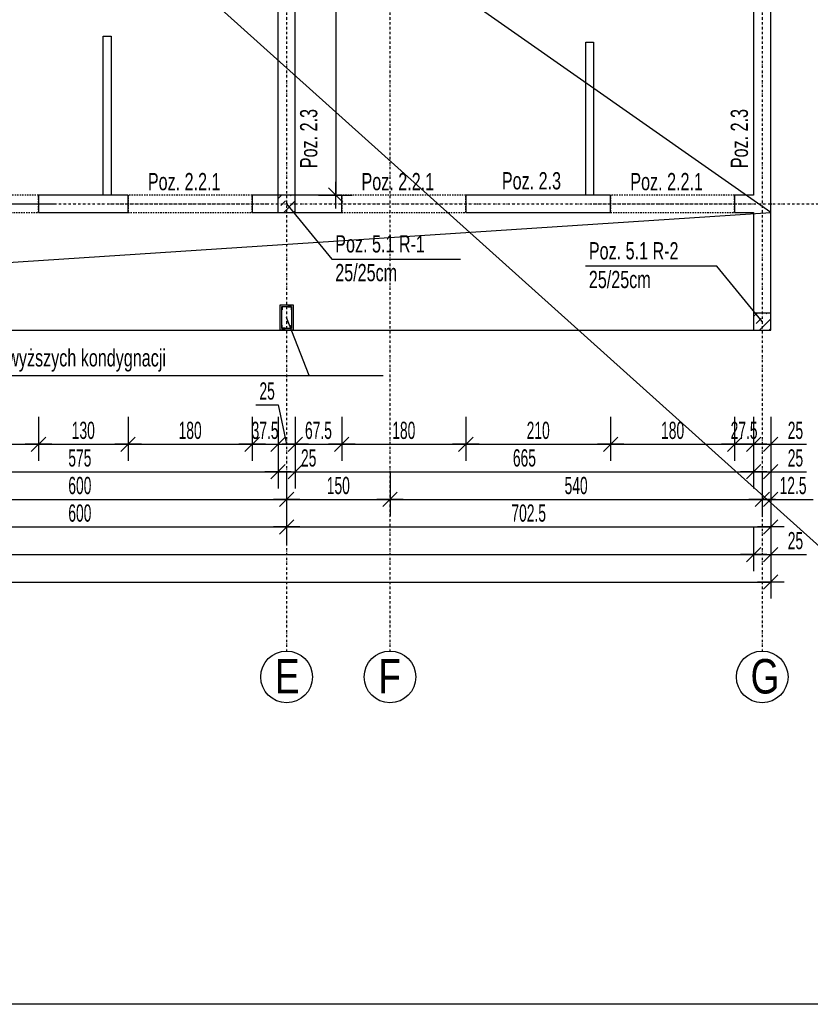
# Model space of a CAD drawing. Header units: millimetres. Extents: x 4959 to 18685, y -2779 to 1721.
# Tile 34 of 41: x 16785 to 17932, y -2278 to -850. Entities that reach past the tile are written whole.
import ezdxf

# ---------------------------------------------------------------- set-up
doc = ezdxf.new("R2010")
doc.units = ezdxf.units.MM
doc.header["$LTSCALE"] = 10
doc.linetypes.add('MO', pattern=[0.7, 0.35, -0.17, 0.01, -0.17])
doc.linetypes.add('MP', pattern=[0.36, 0.2, -0.16])
for name, color, linetype in [('BA_prg', 3, 'Continuous'), ('BA_szr', 1, 'Continuous'), ('BA_txs', 2, 'Continuous'), ('BA_wym', 1, 'Continuous'), ('BD_lpm', 1, 'MP'), ('BD_osm', 1, 'MO'), ('BD_txs', 2, 'Continuous'), ('BD_wic', 1, 'Continuous'), ('BD_wig', 3, 'Continuous'), ('BZ_odn', 1, 'Continuous'), ('BZ_txs', 2, 'Continuous')]:
    doc.layers.add(name, color=color, linetype=linetype)
doc.styles.add('BIKTS', font='bikromsw.shx', dxfattribs={"width": 0.8})
doc.styles.add('BIKWYM', font='bikromsw.shx', dxfattribs={"width": 0.6})
doc.dimstyles.new('BA_KR_100_cm', dxfattribs={"dimtxt": 25, "dimasz": 1.666667, "dimexe": 24, "dimexo": 0, "dimgap": 0, "dimtad": 0, "dimdec": 1, "dimrnd": 0.5, "dimzin": 9, "dimdsep": 46, "dimtxsty": 'BIKWYM', "dimblk": 'WYM-KR', "dimcen": 0, "dimdle": 20, "dimclrd": 256, "dimclre": 256, "dimclrt": 2, "dimadec": 0, "dimazin": 0, "dimtfac": 0.033333, "dimtdec": 1, "dimtmove": 0, "dimatfit": 3, "dimldrblk": 'WYM-KR', "dimfxl": 25, "dimfxlon": 1, "dimtvp": 0.8, "dimtolj": 1, "dimarcsym": 0})
doc.dimstyles.new('BZ_ST_100_cm', dxfattribs={"dimtxt": 25, "dimasz": 1.666667, "dimexe": 24, "dimexo": 0, "dimgap": 0, "dimtad": 0, "dimdec": 1, "dimrnd": 0.5, "dimdsep": 46, "dimtxsty": 'BIKWYM', "dimblk": 'WYM-ST', "dimcen": 0, "dimdle": 20, "dimclrd": 256, "dimclre": 256, "dimclrt": 7, "dimadec": 0, "dimazin": 0, "dimtfac": 0.033333, "dimtdec": 1, "dimtix": 1, "dimtmove": 2, "dimatfit": 3, "dimldrblk": 'WYM-ST', "dimfxl": 25, "dimfxlon": 1, "dimtvp": 0.8, "dimtolj": 1, "dimtzin": 0, "dimarcsym": 0})

# ---------------------------------------------------------------- blocks, each defined once
blk = doc.blocks.new('WYM-ST')
blk.add_hatch(color=256).paths.add_polyline_path([(-13, 2.88), (0, 0), (-13, -2.88)])
blk.add_lwpolyline([(0, 0), (-13, 2.88), (-13, -2.88), (0, 0)])
blk = doc.blocks.new('WYM-KR')
at = {"linetype": 'ByBlock'}
blk.add_line((11.52, 0), (-11.52, 0), dxfattribs=at)
at = {"color": 7, "linetype": 'ByBlock'}
blk.add_line((6.24, 6.24), (-6.24, -6.24), dxfattribs=at)
blk = doc.blocks.new('*D585')
at = {"layer": 'BA_wym', "lineweight": -2}
for p, q in [((16632.5, -1425.8), (16632.5, -1489.8)), ((16812.5, -1425.8), (16812.5, -1489.8)), ((16634.1, -1465.8), (16810.8, -1465.8))]:
    blk.add_line(p, q, dxfattribs=at)
at = {"layer": 'Defpoints', "color": 0}
for p in [(16632.5, -1129.4), (16812.5, -1129.4), (16812.5, -1465.8)]:
    blk.add_point(p, dxfattribs=at)
at = {"layer": 'BA_wym', "lineweight": -2, "xscale": 1.666666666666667, "yscale": 1.666666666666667, "zscale": 1.666666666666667, "rotation": 180}
blk.add_blockref('WYM-KR', (16632.5, -1465.8), dxfattribs=at)
at = {"layer": 'BA_wym', "lineweight": -2, "xscale": 1.666666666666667, "yscale": 1.666666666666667, "zscale": 1.666666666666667}
blk.add_blockref('WYM-KR', (16812.5, -1465.8), dxfattribs=at)
at = {"layer": 'BA_wym', "color": 2, "insert": (16722.5, -1445.8), "char_height": 25, "attachment_point": 5, "style": 'BIKWYM'}
blk.add_mtext('\\A1;180', dxfattribs=at)
blk = doc.blocks.new('*D586')
at = {"layer": 'BA_wym', "lineweight": -2}
for p, q in [((16812.5, -1425.8), (16812.5, -1489.8)), ((16942.5, -1425.8), (16942.5, -1489.8)), ((16814.1, -1465.8), (16940.8, -1465.8))]:
    blk.add_line(p, q, dxfattribs=at)
at = {"layer": 'Defpoints', "color": 0}
for p in [(16812.5, -1129.4), (16942.5, -1129.4), (16942.5, -1465.8)]:
    blk.add_point(p, dxfattribs=at)
at = {"layer": 'BA_wym', "lineweight": -2, "xscale": 1.666666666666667, "yscale": 1.666666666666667, "zscale": 1.666666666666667, "rotation": 180}
blk.add_blockref('WYM-KR', (16812.5, -1465.8), dxfattribs=at)
at = {"layer": 'BA_wym', "lineweight": -2, "xscale": 1.666666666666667, "yscale": 1.666666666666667, "zscale": 1.666666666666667}
blk.add_blockref('WYM-KR', (16942.5, -1465.8), dxfattribs=at)
at = {"layer": 'BA_wym', "color": 2, "insert": (16877.5, -1445.8), "char_height": 25, "attachment_point": 5, "style": 'BIKWYM'}
blk.add_mtext('\\A1;130', dxfattribs=at)
blk = doc.blocks.new('*D587')
at = {"layer": 'BA_wym', "lineweight": -2}
for p, q in [((16942.5, -1425.8), (16942.5, -1489.8)), ((17122.5, -1425.8), (17122.5, -1489.8)), ((16944.1, -1465.8), (17120.8, -1465.8))]:
    blk.add_line(p, q, dxfattribs=at)
at = {"layer": 'Defpoints', "color": 0}
for p in [(16942.5, -1129.4), (17122.5, -1129.4), (17122.5, -1465.8)]:
    blk.add_point(p, dxfattribs=at)
at = {"layer": 'BA_wym', "lineweight": -2, "xscale": 1.666666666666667, "yscale": 1.666666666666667, "zscale": 1.666666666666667, "rotation": 180}
blk.add_blockref('WYM-KR', (16942.5, -1465.8), dxfattribs=at)
at = {"layer": 'BA_wym', "lineweight": -2, "xscale": 1.666666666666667, "yscale": 1.666666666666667, "zscale": 1.666666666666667}
blk.add_blockref('WYM-KR', (17122.5, -1465.8), dxfattribs=at)
at = {"layer": 'BA_wym', "color": 2, "insert": (17032.5, -1445.8), "char_height": 25, "attachment_point": 5, "style": 'BIKWYM'}
blk.add_mtext('\\A1;180', dxfattribs=at)
blk = doc.blocks.new('*D588')
at = {"layer": 'BA_wym', "lineweight": -2}
for p, q in [((17122.5, -1425.8), (17122.5, -1489.8)), ((17160, -1425.8), (17160, -1489.8)), ((17120.8, -1465.8), (17119.1, -1465.8)), ((17122.5, -1465.8), (17160, -1465.8)), ((17161.6, -1465.8), (17163.3, -1465.8))]:
    blk.add_line(p, q, dxfattribs=at)
at = {"layer": 'Defpoints', "color": 0}
for p in [(17160, -1128), (17122.5, -1129.4), (17160, -1465.8)]:
    blk.add_point(p, dxfattribs=at)
at = {"layer": 'BA_wym', "lineweight": -2, "xscale": 1.666666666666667, "yscale": 1.666666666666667, "zscale": 1.666666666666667}
blk.add_blockref('WYM-KR', (17122.5, -1465.8), dxfattribs=at)
at = {"layer": 'BA_wym', "lineweight": -2, "xscale": 1.666666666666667, "yscale": 1.666666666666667, "zscale": 1.666666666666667, "rotation": 180}
blk.add_blockref('WYM-KR', (17160, -1465.8), dxfattribs=at)
at = {"layer": 'BA_wym', "color": 2, "insert": (17141.2, -1445.8), "char_height": 25, "attachment_point": 5, "style": 'BIKWYM'}
blk.add_mtext('\\A1;37.5', dxfattribs=at)
blk = doc.blocks.new('*D589')
at = {"layer": 'BA_wym', "lineweight": -2}
for p, q in [((17128, -1408.7), (17160.4, -1408.7)), ((17160.4, -1408.7), (17172.5, -1465.8)), ((17160, -1425.8), (17160, -1489.8)), ((17185, -1425.8), (17185, -1489.8)), ((17161.6, -1465.8), (17183.3, -1465.8))]:
    blk.add_line(p, q, dxfattribs=at)
at = {"layer": 'Defpoints', "color": 0}
for p in [(17160, -1128), (17185, -1129.4), (17185, -1465.8)]:
    blk.add_point(p, dxfattribs=at)
at = {"layer": 'BA_wym', "lineweight": -2, "xscale": 1.666666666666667, "yscale": 1.666666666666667, "zscale": 1.666666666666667, "rotation": 180}
blk.add_blockref('WYM-KR', (17160, -1465.8), dxfattribs=at)
at = {"layer": 'BA_wym', "lineweight": -2, "xscale": 1.666666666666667, "yscale": 1.666666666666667, "zscale": 1.666666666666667}
blk.add_blockref('WYM-KR', (17185, -1465.8), dxfattribs=at)
at = {"layer": 'BA_wym', "color": 2, "insert": (17144.2, -1388.7), "char_height": 25, "attachment_point": 5, "style": 'BIKWYM'}
blk.add_mtext('\\A1;25', dxfattribs=at)
blk = doc.blocks.new('*D590')
at = {"layer": 'BA_wym', "lineweight": -2}
for p, q in [((17185, -1425.8), (17185, -1489.8)), ((17252.5, -1425.8), (17252.5, -1489.8)), ((17186.6, -1465.8), (17250.8, -1465.8))]:
    blk.add_line(p, q, dxfattribs=at)
at = {"layer": 'Defpoints', "color": 0}
for p in [(17185, -1129.4), (17252.5, -1129.4), (17252.5, -1465.8)]:
    blk.add_point(p, dxfattribs=at)
at = {"layer": 'BA_wym', "lineweight": -2, "xscale": 1.666666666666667, "yscale": 1.666666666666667, "zscale": 1.666666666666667, "rotation": 180}
blk.add_blockref('WYM-KR', (17185, -1465.8), dxfattribs=at)
at = {"layer": 'BA_wym', "lineweight": -2, "xscale": 1.666666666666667, "yscale": 1.666666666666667, "zscale": 1.666666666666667}
blk.add_blockref('WYM-KR', (17252.5, -1465.8), dxfattribs=at)
at = {"layer": 'BA_wym', "color": 2, "insert": (17218.7, -1445.8), "char_height": 25, "attachment_point": 5, "style": 'BIKWYM'}
blk.add_mtext('\\A1;67.5', dxfattribs=at)
blk = doc.blocks.new('*D591')
at = {"layer": 'BA_wym', "lineweight": -2}
for p, q in [((17252.5, -1425.8), (17252.5, -1489.8)), ((17432.5, -1425.8), (17432.5, -1489.8)), ((17254.1, -1465.8), (17430.8, -1465.8))]:
    blk.add_line(p, q, dxfattribs=at)
at = {"layer": 'Defpoints', "color": 0}
for p in [(17252.5, -1129.4), (17432.5, -1129.4), (17432.5, -1465.8)]:
    blk.add_point(p, dxfattribs=at)
at = {"layer": 'BA_wym', "lineweight": -2, "xscale": 1.666666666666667, "yscale": 1.666666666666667, "zscale": 1.666666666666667, "rotation": 180}
blk.add_blockref('WYM-KR', (17252.5, -1465.8), dxfattribs=at)
at = {"layer": 'BA_wym', "lineweight": -2, "xscale": 1.666666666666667, "yscale": 1.666666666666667, "zscale": 1.666666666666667}
blk.add_blockref('WYM-KR', (17432.5, -1465.8), dxfattribs=at)
at = {"layer": 'BA_wym', "color": 2, "insert": (17342.5, -1445.8), "char_height": 25, "attachment_point": 5, "style": 'BIKWYM'}
blk.add_mtext('\\A1;180', dxfattribs=at)
blk = doc.blocks.new('*D592')
at = {"layer": 'BA_wym', "lineweight": -2}
for p, q in [((17432.5, -1425.8), (17432.5, -1489.8)), ((17642.5, -1425.8), (17642.5, -1489.8)), ((17434.1, -1465.8), (17640.8, -1465.8))]:
    blk.add_line(p, q, dxfattribs=at)
at = {"layer": 'Defpoints', "color": 0}
for p in [(17432.5, -1129.4), (17642.5, -1129.4), (17642.5, -1465.8)]:
    blk.add_point(p, dxfattribs=at)
at = {"layer": 'BA_wym', "lineweight": -2, "xscale": 1.666666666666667, "yscale": 1.666666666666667, "zscale": 1.666666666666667, "rotation": 180}
blk.add_blockref('WYM-KR', (17432.5, -1465.8), dxfattribs=at)
at = {"layer": 'BA_wym', "lineweight": -2, "xscale": 1.666666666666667, "yscale": 1.666666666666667, "zscale": 1.666666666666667}
blk.add_blockref('WYM-KR', (17642.5, -1465.8), dxfattribs=at)
at = {"layer": 'BA_wym', "color": 2, "insert": (17537.5, -1445.8), "char_height": 25, "attachment_point": 5, "style": 'BIKWYM'}
blk.add_mtext('\\A1;210', dxfattribs=at)
blk = doc.blocks.new('*D593')
at = {"layer": 'BA_wym', "lineweight": -2}
for p, q in [((17642.5, -1425.8), (17642.5, -1489.8)), ((17822.5, -1425.8), (17822.5, -1489.8)), ((17644.1, -1465.8), (17820.8, -1465.8))]:
    blk.add_line(p, q, dxfattribs=at)
at = {"layer": 'Defpoints', "color": 0}
for p in [(17642.5, -1129.4), (17822.5, -1129.4), (17822.5, -1465.8)]:
    blk.add_point(p, dxfattribs=at)
at = {"layer": 'BA_wym', "lineweight": -2, "xscale": 1.666666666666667, "yscale": 1.666666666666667, "zscale": 1.666666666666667, "rotation": 180}
blk.add_blockref('WYM-KR', (17642.5, -1465.8), dxfattribs=at)
at = {"layer": 'BA_wym', "lineweight": -2, "xscale": 1.666666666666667, "yscale": 1.666666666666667, "zscale": 1.666666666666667}
blk.add_blockref('WYM-KR', (17822.5, -1465.8), dxfattribs=at)
at = {"layer": 'BA_wym', "color": 2, "insert": (17732.5, -1445.8), "char_height": 25, "attachment_point": 5, "style": 'BIKWYM'}
blk.add_mtext('\\A1;180', dxfattribs=at)
blk = doc.blocks.new('*D594')
at = {"layer": 'BA_wym', "lineweight": -2}
for p, q in [((17822.5, -1425.8), (17822.5, -1489.8)), ((17850, -1425.8), (17850, -1489.8)), ((17820.8, -1465.8), (17819.1, -1465.8)), ((17822.5, -1465.8), (17850, -1465.8)), ((17851.6, -1465.8), (17853.3, -1465.8))]:
    blk.add_line(p, q, dxfattribs=at)
at = {"layer": 'Defpoints', "color": 0}
for p in [(17822.5, -1129.4), (17850, -1300.4), (17850, -1465.8)]:
    blk.add_point(p, dxfattribs=at)
at = {"layer": 'BA_wym', "lineweight": -2, "xscale": 1.666666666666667, "yscale": 1.666666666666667, "zscale": 1.666666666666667}
blk.add_blockref('WYM-KR', (17822.5, -1465.8), dxfattribs=at)
at = {"layer": 'BA_wym', "lineweight": -2, "xscale": 1.666666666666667, "yscale": 1.666666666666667, "zscale": 1.666666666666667, "rotation": 180}
blk.add_blockref('WYM-KR', (17850, -1465.8), dxfattribs=at)
at = {"layer": 'BA_wym', "color": 2, "insert": (17836.2, -1445.8), "char_height": 25, "attachment_point": 5, "style": 'BIKWYM'}
blk.add_mtext('\\A1;27.5', dxfattribs=at)
blk = doc.blocks.new('*D331')
at = {"layer": 'BA_wym', "lineweight": -2}
for p, q in [((17850, -1425.8), (17850, -1489.8)), ((17875, -1425.8), (17875, -1489.8)), ((17848.3, -1465.8), (17846.6, -1465.8)), ((17850, -1465.8), (17875, -1465.8)), ((17876.6, -1465.8), (17926.9, -1465.8))]:
    blk.add_line(p, q, dxfattribs=at)
at = {"layer": 'Defpoints', "color": 0}
for p in [(17850, -1300.4), (17875, -1300.4), (17875, -1465.8)]:
    blk.add_point(p, dxfattribs=at)
at = {"layer": 'BA_wym', "lineweight": -2, "xscale": 1.666666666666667, "yscale": 1.666666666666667, "zscale": 1.666666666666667}
blk.add_blockref('WYM-KR', (17850, -1465.8), dxfattribs=at)
at = {"layer": 'BA_wym', "lineweight": -2, "xscale": 1.666666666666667, "yscale": 1.666666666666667, "zscale": 1.666666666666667, "rotation": 180}
blk.add_blockref('WYM-KR', (17875, -1465.8), dxfattribs=at)
at = {"layer": 'BA_wym', "color": 2, "insert": (17910.7, -1445.8), "char_height": 25, "attachment_point": 5, "style": 'BIKWYM'}
blk.add_mtext('\\A1;25', dxfattribs=at)
blk = doc.blocks.new('*D337')
at = {"layer": 'BA_wym', "lineweight": -2}
for p, q in [((16585, -1465.8), (16585, -1529.8)), ((17160, -1465.8), (17160, -1529.8)), ((16586.6, -1505.8), (17158.3, -1505.8))]:
    blk.add_line(p, q, dxfattribs=at)
at = {"layer": 'Defpoints', "color": 0}
for p in [(16585, -1104.4), (17160, -1104.4), (17160, -1505.8)]:
    blk.add_point(p, dxfattribs=at)
at = {"layer": 'BA_wym', "lineweight": -2, "xscale": 1.666666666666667, "yscale": 1.666666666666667, "zscale": 1.666666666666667, "rotation": 180}
blk.add_blockref('WYM-KR', (16585, -1505.8), dxfattribs=at)
at = {"layer": 'BA_wym', "lineweight": -2, "xscale": 1.666666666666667, "yscale": 1.666666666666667, "zscale": 1.666666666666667}
blk.add_blockref('WYM-KR', (17160, -1505.8), dxfattribs=at)
at = {"layer": 'BA_wym', "color": 2, "insert": (16872.5, -1485.8), "char_height": 25, "attachment_point": 5, "style": 'BIKWYM'}
blk.add_mtext('\\A1;575', dxfattribs=at)
blk = doc.blocks.new('*D338')
at = {"layer": 'BA_wym', "lineweight": -2}
for p, q in [((17160, -1465.8), (17160, -1529.8)), ((17185, -1465.8), (17185, -1529.8)), ((17158.3, -1505.8), (17156.6, -1505.8)), ((17160, -1505.8), (17185, -1505.8)), ((17186.6, -1505.8), (17220.7, -1505.8))]:
    blk.add_line(p, q, dxfattribs=at)
at = {"layer": 'Defpoints', "color": 0}
for p in [(17160, -1104.4), (17185, -1104.4), (17185, -1505.8)]:
    blk.add_point(p, dxfattribs=at)
at = {"layer": 'BA_wym', "lineweight": -2, "xscale": 1.666666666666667, "yscale": 1.666666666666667, "zscale": 1.666666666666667}
blk.add_blockref('WYM-KR', (17160, -1505.8), dxfattribs=at)
at = {"layer": 'BA_wym', "lineweight": -2, "xscale": 1.666666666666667, "yscale": 1.666666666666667, "zscale": 1.666666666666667, "rotation": 180}
blk.add_blockref('WYM-KR', (17185, -1505.8), dxfattribs=at)
at = {"layer": 'BA_wym', "color": 2, "insert": (17204.5, -1485.8), "char_height": 25, "attachment_point": 5, "style": 'BIKWYM'}
blk.add_mtext('\\A1;25', dxfattribs=at)
blk = doc.blocks.new('*D339')
at = {"layer": 'BA_wym', "lineweight": -2}
for p, q in [((17185, -1465.8), (17185, -1529.8)), ((17850, -1465.8), (17850, -1529.8)), ((17186.6, -1505.8), (17848.3, -1505.8))]:
    blk.add_line(p, q, dxfattribs=at)
at = {"layer": 'Defpoints', "color": 0}
for p in [(17185, -1104.4), (17850, -1300.4), (17850, -1505.8)]:
    blk.add_point(p, dxfattribs=at)
at = {"layer": 'BA_wym', "lineweight": -2, "xscale": 1.666666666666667, "yscale": 1.666666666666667, "zscale": 1.666666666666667, "rotation": 180}
blk.add_blockref('WYM-KR', (17185, -1505.8), dxfattribs=at)
at = {"layer": 'BA_wym', "lineweight": -2, "xscale": 1.666666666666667, "yscale": 1.666666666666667, "zscale": 1.666666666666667}
blk.add_blockref('WYM-KR', (17850, -1505.8), dxfattribs=at)
at = {"layer": 'BA_wym', "color": 2, "insert": (17517.5, -1485.8), "char_height": 25, "attachment_point": 5, "style": 'BIKWYM'}
blk.add_mtext('\\A1;665', dxfattribs=at)
blk = doc.blocks.new('*D340')
at = {"layer": 'BA_wym', "lineweight": -2}
for p, q in [((17850, -1465.8), (17850, -1529.8)), ((17875, -1465.8), (17875, -1529.8)), ((17848.3, -1505.8), (17846.6, -1505.8)), ((17850, -1505.8), (17875, -1505.8)), ((17876.6, -1505.8), (17926.9, -1505.8))]:
    blk.add_line(p, q, dxfattribs=at)
at = {"layer": 'Defpoints', "color": 0}
for p in [(17850, -1300.4), (17875, -1300.4), (17875, -1505.8)]:
    blk.add_point(p, dxfattribs=at)
at = {"layer": 'BA_wym', "lineweight": -2, "xscale": 1.666666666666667, "yscale": 1.666666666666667, "zscale": 1.666666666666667}
blk.add_blockref('WYM-KR', (17850, -1505.8), dxfattribs=at)
at = {"layer": 'BA_wym', "lineweight": -2, "xscale": 1.666666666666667, "yscale": 1.666666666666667, "zscale": 1.666666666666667, "rotation": 180}
blk.add_blockref('WYM-KR', (17875, -1505.8), dxfattribs=at)
at = {"layer": 'BA_wym', "color": 2, "insert": (17910.7, -1485.8), "char_height": 25, "attachment_point": 5, "style": 'BIKWYM'}
blk.add_mtext('\\A1;25', dxfattribs=at)
blk = doc.blocks.new('*D345')
at = {"layer": 'BA_wym', "lineweight": -2}
for p, q in [((16572.5, -1505.8), (16572.5, -1569.8)), ((17172.5, -1505.8), (17172.5, -1569.8)), ((16574.1, -1545.8), (17170.8, -1545.8))]:
    blk.add_line(p, q, dxfattribs=at)
at = {"layer": 'Defpoints', "color": 0}
for p in [(16572.5, -1129.4), (17172.5, -1129.4), (17172.5, -1545.8)]:
    blk.add_point(p, dxfattribs=at)
at = {"layer": 'BA_wym', "lineweight": -2, "xscale": 1.666666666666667, "yscale": 1.666666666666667, "zscale": 1.666666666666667, "rotation": 180}
blk.add_blockref('WYM-KR', (16572.5, -1545.8), dxfattribs=at)
at = {"layer": 'BA_wym', "lineweight": -2, "xscale": 1.666666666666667, "yscale": 1.666666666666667, "zscale": 1.666666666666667}
blk.add_blockref('WYM-KR', (17172.5, -1545.8), dxfattribs=at)
at = {"layer": 'BA_wym', "color": 2, "insert": (16872.5, -1525.8), "char_height": 25, "attachment_point": 5, "style": 'BIKWYM'}
blk.add_mtext('\\A1;600', dxfattribs=at)
blk = doc.blocks.new('*D346')
at = {"layer": 'BA_wym', "lineweight": -2}
for p, q in [((17172.5, -1505.8), (17172.5, -1569.8)), ((17322.5, -1505.8), (17322.5, -1569.8)), ((17174.1, -1545.8), (17320.8, -1545.8))]:
    blk.add_line(p, q, dxfattribs=at)
at = {"layer": 'Defpoints', "color": 0}
for p in [(17322.5, -1023.8), (17172.5, -1129.4), (17322.5, -1545.8)]:
    blk.add_point(p, dxfattribs=at)
at = {"layer": 'BA_wym', "lineweight": -2, "xscale": 1.666666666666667, "yscale": 1.666666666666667, "zscale": 1.666666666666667, "rotation": 180}
blk.add_blockref('WYM-KR', (17172.5, -1545.8), dxfattribs=at)
at = {"layer": 'BA_wym', "lineweight": -2, "xscale": 1.666666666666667, "yscale": 1.666666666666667, "zscale": 1.666666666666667}
blk.add_blockref('WYM-KR', (17322.5, -1545.8), dxfattribs=at)
at = {"layer": 'BA_wym', "color": 2, "insert": (17247.5, -1525.8), "char_height": 25, "attachment_point": 5, "style": 'BIKWYM'}
blk.add_mtext('\\A1;150', dxfattribs=at)
blk = doc.blocks.new('*D347')
at = {"layer": 'BA_wym', "lineweight": -2}
for p, q in [((17322.5, -1505.8), (17322.5, -1569.8)), ((17862.5, -1505.8), (17862.5, -1569.8)), ((17324.1, -1545.8), (17860.8, -1545.8))]:
    blk.add_line(p, q, dxfattribs=at)
at = {"layer": 'Defpoints', "color": 0}
for p in [(17322.5, -1129.6), (17862.5, -1133.6), (17862.5, -1545.8)]:
    blk.add_point(p, dxfattribs=at)
at = {"layer": 'BA_wym', "lineweight": -2, "xscale": 1.666666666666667, "yscale": 1.666666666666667, "zscale": 1.666666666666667, "rotation": 180}
blk.add_blockref('WYM-KR', (17322.5, -1545.8), dxfattribs=at)
at = {"layer": 'BA_wym', "lineweight": -2, "xscale": 1.666666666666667, "yscale": 1.666666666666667, "zscale": 1.666666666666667}
blk.add_blockref('WYM-KR', (17862.5, -1545.8), dxfattribs=at)
at = {"layer": 'BA_wym', "color": 2, "insert": (17592.5, -1525.8), "char_height": 25, "attachment_point": 5, "style": 'BIKWYM'}
blk.add_mtext('\\A1;540', dxfattribs=at)
blk = doc.blocks.new('*D348')
at = {"layer": 'BA_wym', "lineweight": -2}
for p, q in [((17862.5, -1505.8), (17862.5, -1569.8)), ((17875, -1505.8), (17875, -1569.8)), ((17860.8, -1545.8), (17859.1, -1545.8)), ((17862.5, -1545.8), (17875, -1545.8)), ((17876.6, -1545.8), (17936.4, -1545.8))]:
    blk.add_line(p, q, dxfattribs=at)
at = {"layer": 'Defpoints', "color": 0}
for p in [(17862.5, -1027.8), (17875, -1300.4), (17875, -1545.8)]:
    blk.add_point(p, dxfattribs=at)
at = {"layer": 'BA_wym', "lineweight": -2, "xscale": 1.666666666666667, "yscale": 1.666666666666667, "zscale": 1.666666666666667}
blk.add_blockref('WYM-KR', (17862.5, -1545.8), dxfattribs=at)
at = {"layer": 'BA_wym', "lineweight": -2, "xscale": 1.666666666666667, "yscale": 1.666666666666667, "zscale": 1.666666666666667, "rotation": 180}
blk.add_blockref('WYM-KR', (17875, -1545.8), dxfattribs=at)
at = {"layer": 'BA_wym', "color": 2, "insert": (17907.3, -1525.8), "char_height": 25, "attachment_point": 5, "style": 'BIKWYM'}
blk.add_mtext('\\A1;12.5', dxfattribs=at)
blk = doc.blocks.new('*D351')
at = {"layer": 'BA_wym', "lineweight": -2}
for p, q in [((16572.5, -1545.8), (16572.5, -1609.8)), ((17172.5, -1545.8), (17172.5, -1609.8)), ((16574.1, -1585.8), (17170.8, -1585.8))]:
    blk.add_line(p, q, dxfattribs=at)
at = {"layer": 'Defpoints', "color": 0}
for p in [(16572.5, -1151.5), (17172.5, -1263.4), (17172.5, -1585.8)]:
    blk.add_point(p, dxfattribs=at)
at = {"layer": 'BA_wym', "lineweight": -2, "xscale": 1.666666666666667, "yscale": 1.666666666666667, "zscale": 1.666666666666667, "rotation": 180}
blk.add_blockref('WYM-KR', (16572.5, -1585.8), dxfattribs=at)
at = {"layer": 'BA_wym', "lineweight": -2, "xscale": 1.666666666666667, "yscale": 1.666666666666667, "zscale": 1.666666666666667}
blk.add_blockref('WYM-KR', (17172.5, -1585.8), dxfattribs=at)
at = {"layer": 'BA_wym', "color": 2, "insert": (16872.5, -1565.8), "char_height": 25, "attachment_point": 5, "style": 'BIKWYM'}
blk.add_mtext('\\A1;600', dxfattribs=at)
blk = doc.blocks.new('*D352')
at = {"layer": 'BA_wym', "lineweight": -2}
for p, q in [((17172.5, -1545.8), (17172.5, -1609.8)), ((17875, -1545.8), (17875, -1609.8)), ((17174.1, -1585.8), (17873.3, -1585.8))]:
    blk.add_line(p, q, dxfattribs=at)
at = {"layer": 'Defpoints', "color": 0}
for p in [(17172.5, -1263.4), (17875, -1300.4), (17875, -1585.8)]:
    blk.add_point(p, dxfattribs=at)
at = {"layer": 'BA_wym', "lineweight": -2, "xscale": 1.666666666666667, "yscale": 1.666666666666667, "zscale": 1.666666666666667, "rotation": 180}
blk.add_blockref('WYM-KR', (17172.5, -1585.8), dxfattribs=at)
at = {"layer": 'BA_wym', "lineweight": -2, "xscale": 1.666666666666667, "yscale": 1.666666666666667, "zscale": 1.666666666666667}
blk.add_blockref('WYM-KR', (17875, -1585.8), dxfattribs=at)
at = {"layer": 'BA_wym', "color": 2, "insert": (17523.7, -1565.8), "char_height": 25, "attachment_point": 5, "style": 'BIKWYM'}
blk.add_mtext('\\A1;702.5', dxfattribs=at)
blk = doc.blocks.new('*D354')
at = {"layer": 'BA_wym', "lineweight": -2}
for p, q in [((15295, -1585.8), (15295, -1649.8)), ((17850, -1585.8), (17850, -1649.8)), ((15296.6, -1625.8), (17848.3, -1625.8))]:
    blk.add_line(p, q, dxfattribs=at)
at = {"layer": 'Defpoints', "color": 0}
for p in [(15295, -1300.4), (17850, -1300.4), (17850, -1625.8)]:
    blk.add_point(p, dxfattribs=at)
at = {"layer": 'BA_wym', "lineweight": -2, "xscale": 1.666666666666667, "yscale": 1.666666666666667, "zscale": 1.666666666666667, "rotation": 180}
blk.add_blockref('WYM-KR', (15295, -1625.8), dxfattribs=at)
at = {"layer": 'BA_wym', "lineweight": -2, "xscale": 1.666666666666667, "yscale": 1.666666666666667, "zscale": 1.666666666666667}
blk.add_blockref('WYM-KR', (17850, -1625.8), dxfattribs=at)
at = {"layer": 'BA_wym', "color": 2, "insert": (16572.5, -1605.8), "char_height": 25, "attachment_point": 5, "style": 'BIKWYM'}
blk.add_mtext('\\A1;2555', dxfattribs=at)
blk = doc.blocks.new('*D355')
at = {"layer": 'BA_wym', "lineweight": -2}
for p, q in [((17850, -1585.8), (17850, -1649.8)), ((17875, -1585.8), (17875, -1649.8)), ((17848.3, -1625.8), (17846.6, -1625.8)), ((17850, -1625.8), (17875, -1625.8)), ((17876.6, -1625.8), (17926.9, -1625.8))]:
    blk.add_line(p, q, dxfattribs=at)
at = {"layer": 'Defpoints', "color": 0}
for p in [(17850, -1300.4), (17875, -1300.4), (17875, -1625.8)]:
    blk.add_point(p, dxfattribs=at)
at = {"layer": 'BA_wym', "lineweight": -2, "xscale": 1.666666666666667, "yscale": 1.666666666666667, "zscale": 1.666666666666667}
blk.add_blockref('WYM-KR', (17850, -1625.8), dxfattribs=at)
at = {"layer": 'BA_wym', "lineweight": -2, "xscale": 1.666666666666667, "yscale": 1.666666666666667, "zscale": 1.666666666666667, "rotation": 180}
blk.add_blockref('WYM-KR', (17875, -1625.8), dxfattribs=at)
at = {"layer": 'BA_wym', "color": 2, "insert": (17910.7, -1605.8), "char_height": 25, "attachment_point": 5, "style": 'BIKWYM'}
blk.add_mtext('\\A1;25', dxfattribs=at)
blk = doc.blocks.new('*D356')
at = {"layer": 'BA_wym', "lineweight": -2}
for p, q in [((15270, -1625.8), (15270, -1689.8)), ((17875, -1625.8), (17875, -1689.8)), ((15271.6, -1665.8), (17873.3, -1665.8))]:
    blk.add_line(p, q, dxfattribs=at)
at = {"layer": 'Defpoints', "color": 0}
for p in [(15270, -1300.4), (17875, -1300.4), (17875, -1665.8)]:
    blk.add_point(p, dxfattribs=at)
at = {"layer": 'BA_wym', "lineweight": -2, "xscale": 1.666666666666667, "yscale": 1.666666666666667, "zscale": 1.666666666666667, "rotation": 180}
blk.add_blockref('WYM-KR', (15270, -1665.8), dxfattribs=at)
at = {"layer": 'BA_wym', "lineweight": -2, "xscale": 1.666666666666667, "yscale": 1.666666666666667, "zscale": 1.666666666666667}
blk.add_blockref('WYM-KR', (17875, -1665.8), dxfattribs=at)
at = {"layer": 'BA_wym', "color": 2, "insert": (16572.5, -1645.8), "char_height": 25, "attachment_point": 5, "style": 'BIKWYM'}
blk.add_mtext('\\A1;2605', dxfattribs=at)
blk = doc.blocks.new('*D434')
at = {"layer": 'BA_wym', "lineweight": -2}
for p, q in [((17218.8, -379.4), (17267.8, -379.4)), ((17243.8, -381.1), (17243.8, -1102.7)), ((17218.8, -1104.4), (17267.8, -1104.4))]:
    blk.add_line(p, q, dxfattribs=at)
at = {"layer": 'Defpoints', "color": 0}
for p in [(17203.8, -379.4), (17203.8, -1104.4), (17243.8, -1104.4)]:
    blk.add_point(p, dxfattribs=at)
at = {"layer": 'BA_wym', "lineweight": -2, "xscale": 1.666666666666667, "yscale": 1.666666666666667, "zscale": 1.666666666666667}
for p, rotation in [((17243.8, -379.4), 90), ((17243.8, -1104.4), 270)]:
    blk.add_blockref('WYM-KR', p, dxfattribs=dict(at, rotation=rotation))
at = {"layer": 'BA_wym', "color": 2, "insert": (17223.8, -741.9), "char_height": 25, "attachment_point": 5, "rotation": 90, "style": 'BIKWYM'}
blk.add_mtext('\\A1;725', dxfattribs=at)

msp = doc.modelspace()

# ---------------------------------------------------------------- hatches: boundary and pattern name
at = {"layer": 'BA_szr'}
h = msp.add_hatch(dxfattribs=at)
h.set_pattern_fill('BIK_ZELBET', color=256, scale=100, angle=45, pattern_type=2)
h.set_pattern_definition([(45, (5546.184, -2173.24), (-14.142136, 14.142136), []), (45, (5539.113, -2166.168), (-14.142136, 14.142136), [10, -10])])
h.paths.add_polyline_path([(17159.96, -1129.39), (17184.96, -1129.39), (17184.96, -1104.39), (17159.96, -1104.39)])
h = msp.add_hatch(dxfattribs=at)
h.set_pattern_fill('BIK_ZELBET', color=256, scale=100, angle=45, pattern_type=2)
h.set_pattern_definition([(45, (6236.184, -2344.24), (-14.142136, 14.142136), []), (45, (6229.113, -2337.168), (-14.142136, 14.142136), [10, -10])])
h.paths.add_polyline_path([(17849.96, -1300.39), (17874.96, -1300.39), (17874.96, -1275.39), (17849.96, -1275.39)])

# ---------------------------------------------------------------- linework, layer by layer
at = {"layer": 'BA_prg', "color": 8}
for points in [[(17165.46, -1265.89), (17170.46, -1265.89), (17170.46, -1266.14, -0.4142136), (17170.11, -1266.49), (17166.76, -1266.49, 0.4142136), (17166.06, -1267.19), (17166.06, -1270.54, -0.4142136), (17165.71, -1270.89), (17165.46, -1270.89)], [(17179.46, -1265.89), (17174.46, -1265.89), (17174.46, -1266.14, 0.4142136), (17174.81, -1266.49), (17178.16, -1266.49, -0.4142136), (17178.86, -1267.19), (17178.86, -1270.54, 0.4142136), (17179.21, -1270.89), (17179.46, -1270.89)], [(17165.46, -1297.89), (17170.46, -1297.89), (17170.46, -1297.64, 0.4142136), (17170.11, -1297.29), (17166.76, -1297.29, -0.4142136), (17166.06, -1296.59), (17166.06, -1293.24, 0.4142136), (17165.71, -1292.89), (17165.46, -1292.89)], [(17179.46, -1297.89), (17174.46, -1297.89), (17174.46, -1297.64, -0.4142136), (17174.81, -1297.29), (17178.16, -1297.29, 0.4142136), (17178.86, -1296.59), (17178.86, -1293.24, -0.4142136), (17179.21, -1292.89), (17179.46, -1292.89)]]:
    msp.add_lwpolyline(points, format="xyb", close=True, dxfattribs=at)
at = {"layer": 'BD_lpm'}
for points in [[(16632.46, -1129.39), (16812.46, -1129.39), (16812.46, -1104.39), (16632.46, -1104.39)], [(16942.46, -1129.39), (17122.46, -1129.39), (17122.46, -1104.39), (16942.46, -1104.39)], [(17252.46, -1129.39), (17432.46, -1129.39), (17432.46, -1104.39), (17252.46, -1104.39)], [(17642.46, -1129.39), (17822.46, -1129.39), (17822.46, -1104.39), (17642.46, -1104.39)]]:
    msp.add_lwpolyline(points, close=True, dxfattribs=at)
at = {"layer": 'BD_osm', "color": 5}
for p, q in [((16607.46, -1116.89), (16837.46, -1116.89)), ((16917.46, -1116.89), (17147.46, -1116.89)), ((17227.46, -1116.89), (17457.46, -1116.89)), ((17617.46, -1116.89), (17847.46, -1116.89))]:
    msp.add_line(p, q, dxfattribs=at)
at = {"layer": 'BD_osm'}
for points in [[(17172.46, 1106.61), (17172.46, -1765.84)], [(17322.46, 1106.61), (17322.46, -1765.84)], [(17862.46, 1106.61), (17862.46, -1765.84)], [(14909.96, -1116.89), (18234.96, -1116.89)]]:
    msp.add_lwpolyline(points, dxfattribs=at)
at = {"layer": 'BD_wic', "color": 5}
msp.add_line((18684.72, -2278.36), (14482.16, 1497.78), dxfattribs=at)
msp.add_lwpolyline([(14482.16, 1497.78), (18684.72, 1497.78), (18684.72, -2278.36), (14482.16, -2278.36)], close=True, dxfattribs=at)
at = {"layer": 'BD_wic'}
for points in [[(17874.96, -1129.39), (15269.96, 695.61)], [(16906.46, -1104.39), (16906.46, -873.89), (16917.96, -873.89), (16917.96, -1104.39)], [(17606.46, -1104.39), (17606.46, -882.4), (17617.96, -882.4), (17617.96, -1104.39)], [(15269.96, -1300.39), (17874.96, -1129.39)], [(15294.96, -1300.39), (17849.96, -1300.39)]]:
    msp.add_lwpolyline(points, dxfattribs=at)
at = {"layer": 'BD_wic', "color": 8}
for points in [[(17162.96, -1263.39), (17181.96, -1263.39), (17181.96, -1300.39), (17162.96, -1300.39)], [(17179.46, -1297.89), (17165.46, -1297.89), (17165.46, -1265.89), (17179.46, -1265.89)]]:
    msp.add_lwpolyline(points, close=True, dxfattribs=at)
at = {"layer": 'BD_wic'}
for centre in [(17172.46, -1803.34), (17322.46, -1803.34), (17862.46, -1803.34)]:
    msp.add_circle(centre, 37.5, dxfattribs=at)
at = {"layer": 'BD_wig'}
for points in [[(17122.46, -1129.39), (17252.46, -1129.39), (17252.46, -1104.39), (17184.96, -1104.39), (17184.96, -379.39), (17198.96, -379.39), (17198.96, -354.39), (16965.46, -354.39), (16965.46, -379.39), (17159.96, -379.39), (17159.96, -1104.39), (17122.46, -1104.39), (17122.46, -1129.39)], [(17849.96, -1300.39), (17874.96, -1300.39), (17874.96, -591.89), (17849.96, -591.89), (17849.96, -1104.39), (17822.46, -1104.39), (17822.46, -1129.39), (17849.96, -1129.39), (17849.96, -1300.39)]]:
    msp.add_lwpolyline(points, dxfattribs=at)
for points in [[(16812.46, -1129.39), (16942.46, -1129.39), (16942.46, -1104.39), (16812.46, -1104.39)], [(17159.96, -1129.39), (17184.96, -1129.39), (17184.96, -1104.39), (17159.96, -1104.39)], [(17432.46, -1129.39), (17642.46, -1129.39), (17642.46, -1104.39), (17432.46, -1104.39)], [(17849.96, -1300.39), (17874.96, -1300.39), (17874.96, -1275.39), (17849.96, -1275.39)]]:
    msp.add_lwpolyline(points, close=True, dxfattribs=at)
at = {"layer": 'BZ_odn'}
msp.add_line((17205.28, -1365.84), (17172.46, -1281.89), dxfattribs=at)

# ---------------------------------------------------------------- texts
at = {"layer": 'BA_txs', "style": 'BIKTS', "width": 0.7}
for p in [(17217.01, -1065.27), (17841.81, -1065.27)]:
    msp.add_text('Poz. 2.3', height=25, rotation=90, dxfattribs=at).set_placement(p)
for s, p in [('Poz. 2.3', (17484.78, -1096.02)), ('Poz. 2.2.1', (16971.15, -1097.24)), ('Poz. 2.2.1', (17281.14, -1097.24)), ('Poz. 2.2.1', (17671.14, -1097.24))]:
    msp.add_text(s, height=25, dxfattribs=at).set_placement(p)
at = {"layer": 'BD_txs', "style": 'BIKTS', "width": 0.8}
for s, p in [('E', (17155.65, -1827.41)), ('F', (17305.65, -1827.41)), ('G', (17845.65, -1827.41))]:
    msp.add_text(s, height=50, dxfattribs=at).set_placement(p)
at = {"layer": 'BZ_txs', "char_height": 25, "attachment_point": 1, "style": 'BIKTS'}
for s, insert, width in [('{\\W0.7;Poz. 5.1 R-1\\P\\A1;25/25cm}', (17243.03, -1162.58), 452.0462), ('{\\W0.7;Poz. 5.1 R-2\\P\\A1;25/25cm}', (17610.98, -1172.6), 452.0462), ('{\\W0.7;słupy dekoracyjne, stanowią część balustrady, nie przenoszą obciążeń z wyższych kondygnacji }', (16010.14, -1327.92), 1484.2954)]:
    msp.add_mtext(s, dxfattribs=dict(at, insert=insert, width=width))

# ---------------------------------------------------------------- dimensions: what is measured, and where the dimension line sits
at = {"layer": 'BA_wym'}
dim = msp.add_linear_dim(base=(17243.83, -1104.39), p1=(17203.83, -379.39), p2=(17203.83, -1104.39), angle=90, dimstyle='BA_KR_100_cm', override={"dimatfit": 1}, dxfattribs=at)
dim.commit()
dim.dimension.update_dxf_attribs({"geometry": '*D434', "text_midpoint": (17223.83, -741.89)})
for base, p1, p2, override, picture, middle in [((17322.46, -1545.84), (17172.46, -1129.39), (17322.46, -1023.81), {"dimtmove": 1, "dimatfit": 1, "dimfxl": 40}, '*D346', (17247.46, -1525.84)), ((17874.96, -1545.84), (17862.46, -1027.79), (17874.96, -1300.39), {"dimblk": 'WYM-KR', "dimatfit": 1, "dimfxl": 40}, '*D348', (17907.34, -1525.84)), ((17159.96, -1505.84), (16584.96, -1104.39), (17159.96, -1104.39), {"dimtmove": 1, "dimatfit": 1, "dimfxl": 40}, '*D337', (16872.46, -1485.84)), ((17184.96, -1505.84), (17159.96, -1104.39), (17184.96, -1104.39), {"dimblk": 'WYM-KR', "dimatfit": 1, "dimfxl": 40}, '*D338', (17204.48, -1485.84)), ((17849.96, -1505.84), (17184.96, -1104.39), (17849.96, -1300.39), {"dimtmove": 1, "dimatfit": 1, "dimfxl": 40}, '*D339', (17517.46, -1485.84)), ((17172.46, -1545.84), (16572.46, -1129.39), (17172.46, -1129.39), {"dimtmove": 1, "dimatfit": 1, "dimfxl": 40}, '*D345', (16872.46, -1525.84)), ((16812.46, -1465.84), (16632.46, -1129.39), (16812.46, -1129.39), {"dimtmove": 1, "dimatfit": 1, "dimfxl": 40}, '*D585', (16722.46, -1445.84)), ((16942.46, -1465.84), (16812.46, -1129.39), (16942.46, -1129.39), {"dimtmove": 1, "dimatfit": 1, "dimfxl": 40}, '*D586', (16877.46, -1445.84)), ((17122.46, -1465.84), (16942.46, -1129.39), (17122.46, -1129.39), {"dimtmove": 1, "dimatfit": 1, "dimfxl": 40}, '*D587', (17032.46, -1445.84)), ((17252.46, -1465.84), (17184.96, -1129.39), (17252.46, -1129.39), {"dimtmove": 1, "dimatfit": 1, "dimfxl": 40}, '*D590', (17218.71, -1445.84)), ((17432.46, -1465.84), (17252.46, -1129.39), (17432.46, -1129.39), {"dimtmove": 1, "dimatfit": 1, "dimfxl": 40}, '*D591', (17342.46, -1445.84)), ((17862.46, -1545.84), (17322.46, -1129.58), (17862.46, -1133.56), {"dimtmove": 1, "dimatfit": 1, "dimfxl": 40}, '*D347', (17592.46, -1525.84)), ((17642.46, -1465.84), (17432.46, -1129.39), (17642.46, -1129.39), {"dimtmove": 1, "dimatfit": 1, "dimfxl": 40}, '*D592', (17537.46, -1445.84)), ((17822.46, -1465.84), (17642.46, -1129.39), (17822.46, -1129.39), {"dimtmove": 1, "dimatfit": 1, "dimfxl": 40}, '*D593', (17732.46, -1445.84)), ((17172.46, -1585.84), (16572.46, -1151.49), (17172.46, -1263.39), {"dimtmove": 1, "dimatfit": 1, "dimfxl": 40}, '*D351', (16872.46, -1565.84)), ((17874.96, -1585.84), (17172.46, -1263.39), (17874.96, -1300.39), {"dimtmove": 1, "dimatfit": 1, "dimfxl": 40}, '*D352', (17523.71, -1565.84)), ((17874.96, -1665.84), (15269.96, -1300.39), (17874.96, -1300.39), {"dimatfit": 1, "dimfxl": 40}, '*D356', (16572.46, -1645.84)), ((17849.96, -1625.84), (15294.96, -1300.39), (17849.96, -1300.39), {"dimtmove": 1, "dimatfit": 1, "dimfxl": 40}, '*D354', (16572.46, -1605.84))]:
    dim = msp.add_linear_dim(base=base, p1=p1, p2=p2, dimstyle='BA_KR_100_cm', override=override, dxfattribs=at)
    dim.commit()
    dim.dimension.update_dxf_attribs({"geometry": picture, "text_midpoint": middle})
for base, p1, p2, override, picture, middle in [((17159.96, -1465.84), (17122.46, -1129.39), (17159.96, -1128.04), {"dimblk": 'WYM-KR', "dimatfit": 1, "dimfxl": 40}, '*D588', (17141.21, -1465.84)), ((17184.96, -1465.84), (17159.96, -1128.04), (17184.96, -1129.39), {"dimtmove": 1, "dimatfit": 1, "dimfxl": 40}, '*D589', (17160.35, -1408.69)), ((17849.96, -1465.84), (17822.46, -1129.39), (17849.96, -1300.39), {"dimblk": 'WYM-KR', "dimatfit": 1, "dimfxl": 40}, '*D594', (17836.21, -1465.84)), ((17874.96, -1465.84), (17849.96, -1300.39), (17874.96, -1300.39), {"dimblk": 'WYM-KR', "dimatfit": 1, "dimfxl": 40}, '*D331', (17910.67, -1465.84)), ((17874.96, -1505.84), (17849.96, -1300.39), (17874.96, -1300.39), {"dimblk": 'WYM-KR', "dimatfit": 1, "dimfxl": 40}, '*D340', (17910.67, -1505.84)), ((17874.96, -1625.84), (17849.96, -1300.39), (17874.96, -1300.39), {"dimblk": 'WYM-KR', "dimatfit": 1, "dimfxl": 40}, '*D355', (17910.67, -1625.84))]:
    dim = msp.add_linear_dim(base=base, p1=p1, p2=p2, dimstyle='BA_KR_100_cm', override=override, dxfattribs=at)
    dim.commit()
    dim.dimension.update_dxf_attribs({"geometry": picture, "text_midpoint": middle, "dimtype": 160})

# ---------------------------------------------------------------- leaders
at = {"layer": 'BZ_odn', "has_arrowhead": 0}
for points in [[(17172.46, -1116.89), (17238.16, -1197.38), (17424.54, -1197.38)], [(17862.46, -1287.89), (17796.76, -1207.39), (17606.11, -1207.39)], [(15972.46, -1281.89), (16005.28, -1365.84), (17312.8, -1365.84)]]:
    msp.add_leader(points, dimstyle='BZ_ST_100_cm', dxfattribs=at)

doc.saveas('drawing.dxf')
